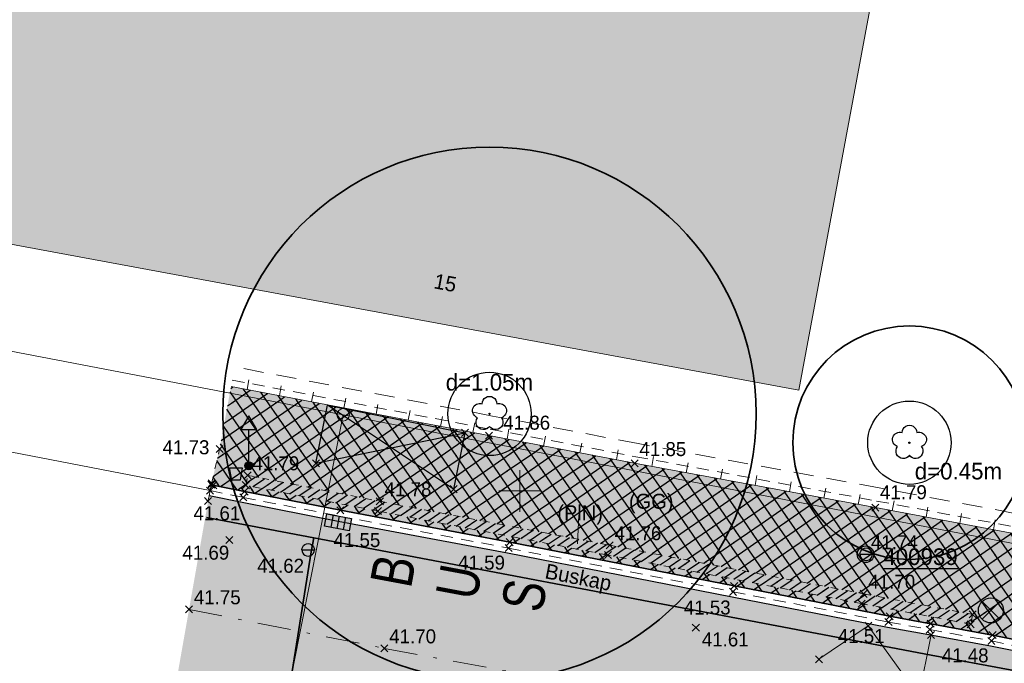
# Model space of a CAD drawing. Extents: x 353221 to 353633, y 5707812 to 5707954.
# Tile 5 of 35: x 353360 to 353390, y 5707895 to 5707914. Entities that reach past the tile are written whole.
import ezdxf

# ---------------------------------------------------------------- set-up
doc = ezdxf.new("R2010")
doc.units = 0
doc.header["$MEASUREMENT"] = 0
for name, pattern in [('LINE_LT_5', [1, 0.6, -0.4]), ('LINE_LT_6', [0.62, 0.37, -0.25]), ('LINE_LT_7', [0.45, 0.2, -0.25]), ('LINE_LT_8', [2.1, 1, -0.5, 0.1, -0.5])]:
    doc.linetypes.add(name, pattern=pattern)
for name, color, linetype in [('ALK', 7, 'Continuous'), ('Beschriftung-Punkte', 7, 'Continuous'), ('Bordstein', 7, 'Continuous'), ('Bäume', 7, 'Continuous'), ('Einbauten', 7, 'Continuous'), ('Fahrbahnmitte', 7, 'Continuous'), ('Fahrbahnmitte_Punkt', 7, 'Continuous'), ('Gebäude', 7, 'Continuous'), ('Hinweistext_Baum', 7, 'Continuous'), ('Hinweistext_Einbauten', 7, 'Continuous'), ('Hinweistext_Polygonpunktnummer', 7, 'Continuous'), ('Kanaldeckel', 7, 'Continuous'), ('Oberfläche', 7, 'Continuous'), ('Punkte_Einbauten', 7, 'Continuous'), ('Punkte_Fahrbahn', 7, 'Continuous'), ('Punkte_Geh- und Radweg', 7, 'Continuous'), ('Punkte_OK-Bordstein', 7, 'Continuous'), ('Punkte_UK-Bordstein', 7, 'Continuous'), ('Rinne', 7, 'Continuous'), ('Straßenabläufe', 7, 'Continuous'), ('Straßenmarkierung', 7, 'Continuous'), ('Topographie', 7, 'Continuous'), ('Verkehrszeichen', 7, 'Continuous'), ('Verm Rahmen P-2', 7, 'Continuous'), ('Vers-Wasser', 7, 'Continuous'), ('ZL_Linien', 7, 'Continuous'), ('ZZF_Asphalt', 7, 'Continuous'), ('ZZF_Betongroßpflaster', 7, 'Continuous'), ('ZZF_Betonplatten', 7, 'Continuous'), ('ZZL_Rinne_HK', 7, 'Continuous'), ('ZZL_Zuweisungslinie Flächen', 7, 'Continuous')]:
    doc.layers.add(name, color=color, linetype=linetype)
doc.styles.add('2', font='txt', dxfattribs={"width": 0.8, "height": 1})
doc.styles.add('2003', font='txt', dxfattribs={"height": 1})
doc.styles.add('2009', font='txt', dxfattribs={"height": 1})
doc.styles.add('2011', font='txt', dxfattribs={"height": 1})
doc.styles.add('2307', font='txt', dxfattribs={"height": 1})
doc.styles.add('2308', font='txt', dxfattribs={"height": 1})
doc.styles.add('59', font='txt', dxfattribs={"height": 1})

# ---------------------------------------------------------------- blocks, each defined once
blk = doc.blocks.new('2502')
at = {"color": 1, "lineweight": 18, "true_color": 0xff0000}
blk.add_line((0, -1.2), (0, 0), dxfattribs=at)
blk = doc.blocks.new('SymLine55')
at = {"xscale": 0.25, "yscale": 0.25}
for p, rotation in [((353366.82, 5707903.037), 169.2312286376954), ((353367.788, 5707902.853), 169.2312286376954), ((353368.755, 5707902.669), 169.2312286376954), ((353369.723, 5707902.485), 169.2312286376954), ((353370.69, 5707902.301), 169.2312286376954), ((353371.657, 5707902.117), 169.2312286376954), ((353372.625, 5707901.933), 169.2312286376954), ((353373.592, 5707901.749), 169.2312286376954), ((353374.622, 5707901.553), 169.2795684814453), ((353375.715, 5707901.346), 169.2795684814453), ((353376.808, 5707901.139), 169.2795684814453), ((353377.901, 5707900.932), 169.2795684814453), ((353378.964, 5707900.734), 169.5786712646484), ((353379.996, 5707900.544), 169.5786712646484), ((353381.029, 5707900.354), 169.5786712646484), ((353382.061, 5707900.164), 169.5786712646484), ((353383.093, 5707899.975), 169.5786712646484), ((353384.126, 5707899.785), 169.5786712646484), ((353385.158, 5707899.595), 169.5786712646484), ((353386.18, 5707899.405), 169.3912994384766), ((353387.191, 5707899.216), 169.3912994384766), ((353388.202, 5707899.026), 169.3912994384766), ((353389.213, 5707898.837), 169.3912994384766), ((353390.224, 5707898.648), 169.3912994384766)]:
    blk.add_blockref('2502', p, dxfattribs=dict(at, rotation=rotation))
blk = doc.blocks.new('90018')
at = {"true_color": 0x000000}
h = blk.add_hatch(color=18, dxfattribs=at)
edge = h.paths.add_edge_path(flags=0)
edge.add_arc((0, 0), 1.5, 0, 360)
at = {"color": 1, "lineweight": 25, "true_color": 0xff0000}
for p, q in [((-1.06066, -1.06066), (1.06066, 1.06066)), ((-1.06066, 1.06066), (1.06066, -1.06066))]:
    blk.add_line(p, q, dxfattribs=at)
blk.add_circle((0, 0), 1.5, dxfattribs=at)
blk = doc.blocks.new('609')
at = {"color": 7, "lineweight": 25, "true_color": 0xffffff}
for p, q in [((0, 0), (-0.53033, 0.53033)), ((-0.53033, -0.53033), (0.53033, 0.53033)), ((0, 0), (0.53033, -0.53033))]:
    blk.add_line(p, q, dxfattribs=at)
blk = doc.blocks.new('610')
at = {"color": 7, "lineweight": 25, "true_color": 0xffffff}
for p, q in [((0.53033, 0.53033), (-0.53033, -0.53033)), ((-0.53033, 0.53033), (0.53033, -0.53033))]:
    blk.add_line(p, q, dxfattribs=at)
blk = doc.blocks.new('90029')
at = {"true_color": 0x000000}
blk.add_hatch(color=18, dxfattribs=at).paths.add_polyline_path([(-0.75, 0.75), (0.75, 0.75), (0.500025, -0.75), (-0.500025, -0.75)])
at = {"color": 1, "lineweight": 25, "true_color": 0xff0000}
blk.add_lwpolyline([(-0.75, 0.75), (0.75, 0.75), (0.500025, -0.75), (-0.500025, -0.75), (-0.75, 0.75)], close=True, dxfattribs=at)
blk = doc.blocks.new('90024')
at = {"color": 3, "lineweight": 25, "true_color": 0x00ff00}
blk.add_lwpolyline([(-0.440994, 0.606651, -1.005342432), (0.440994, 0.606651, -0.999998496), (0.713109, -0.232323, -1.043504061), (0, -0.75, -1.043504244), (-0.713109, -0.232323, -0.999998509), (-0.440994, 0.606651)], format="xyb", close=True, dxfattribs=at)
blk.add_circle((0, 0), 0.039, dxfattribs=at)
blk = doc.blocks.new('90005')
at = {"true_color": 0x000000}
blk.add_hatch(color=18, dxfattribs=at).paths.add_polyline_path([(-1.500008, 0.000002), (1.500008, -0.000002), (1.500009, -1.500008), (-1.500008, -1.500009)])
at = {"color": 1, "lineweight": 25, "true_color": 0xff0000}
for p, q in [((-1.500008, 0.000002), (1.500008, -0.000002)), ((-1.500008, -1.500009), (-1.500008, 0.000002)), ((-0.750003, 0), (-0.750004, -1.500008)), ((0, 0), (-0.000002, -1.500008)), ((0.750003, 0), (0.750004, -1.500008)), ((1.500008, -0.000002), (1.500009, -1.500008)), ((1.500009, -1.500008), (-1.500008, -1.500009))]:
    blk.add_line(p, q, dxfattribs=at)
blk = doc.blocks.new('90006')
at = {"color": 161, "lineweight": 25, "true_color": 0x51a8ff}
blk.add_line((-0.374048, 0), (0.376046, 0), dxfattribs=at)
for points in [[(-0.374048, 0, -1.002939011), (0.376046, 0)], [(-0.374048, 0, 1.002392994), (0.376046, 0)]]:
    blk.add_lwpolyline(points, format="xyb", dxfattribs=at)
blk = doc.blocks.new('107')
at = {"true_color": 0x000000}
h = blk.add_hatch(color=18, dxfattribs=at)
edge = h.paths.add_edge_path(flags=0)
edge.add_arc((0, 0), 0.5, 0, 360)
at = {"color": 1, "lineweight": 25, "true_color": 0xff0000}
blk.add_circle((0, 0), 0.5, dxfattribs=at)
blk = doc.blocks.new('9501')
at = {"color": 1, "true_color": 0xff0000, "char_height": 2.5, "attachment_point": 1, "line_spacing_factor": 0.959981, "style": '2'}
for s, insert in [('B', (-0.892211, 5.49586)), ('U', (-0.892211, 1.49586)), ('S', (-0.892211, -2.50414))]:
    blk.add_mtext(s, dxfattribs=dict(at, insert=insert))
blk = doc.blocks.new('90012')
at = {"true_color": 0x000000}
blk.add_hatch(color=18, dxfattribs=at).paths.add_polyline_path([(0.962788, 4.332544), (-0.962788, 4.33254), (0, 6.000144)])
h = blk.add_hatch(color=18, dxfattribs=at)
edge = h.paths.add_edge_path(flags=0)
edge.add_arc((0, 0), 0.481396, 0, 360)
h = blk.add_hatch(color=18, dxfattribs=at)
edge = h.paths.add_edge_path(flags=0)
edge.add_arc((0, 0), 0.481396, 0, 360)
at = {"color": 7, "lineweight": 25, "true_color": 0xffffff}
for p, q in [((0, 6.000144), (-0.962788, 4.33254)), ((0, 6.000144), (-0.962788, 4.33254)), ((0.962788, 4.332544), (0, 6.000144)), ((0.962788, 4.332544), (0, 6.000144)), ((-0.962788, 4.33254), (0.962788, 4.332544)), ((-0.962788, 4.33254), (0.962788, 4.332544)), ((0, 0.481396), (0, 4.33254)), ((0, 0.481396), (0, 4.33254))]:
    blk.add_line(p, q, dxfattribs=at)
blk.add_circle((0, 0), 0.481396, dxfattribs=at)
blk.add_circle((0, 0), 0.481396, dxfattribs=at)

msp = doc.modelspace()

# ---------------------------------------------------------------- hatches: boundary and pattern name
at = {"layer": 'Gebäude', "true_color": 0xff0000}
h = msp.add_hatch(dxfattribs=at)
h.set_pattern_fill('STRATIS_AreaStyle315', color=1, style=0, pattern_type=2)
h.set_pattern_definition([(-145.4852, (353342.931, 5707943.132), (-0.128681, -0.6952994), [0, 0, 1])])
h.paths.add_polyline_path([(353389.461, 5707935.625), (353349.088, 5707943.132), (353342.931, 5707910.511), (353383.38, 5707903.025)])
at = {"layer": 'ZZF_Asphalt', "true_color": 0xffff78}
msp.add_hatch(color=51, dxfattribs=at).paths.add_polyline_path([(353365.678, 5707899.852), (353364.545, 5707893.428), (353368.124, 5707892.723), (353372.496, 5707891.905), (353376.807, 5707891.081), (353380.381, 5707890.39), (353388.77, 5707888.803), (353392.359, 5707888.124), (353400.687, 5707886.503), (353409.467, 5707884.85), (353413.991, 5707883.98), (353417.789, 5707883.275), (353425.807, 5707881.704), (353429.681, 5707880.933), (353432.824, 5707880.348), (353434.386, 5707880.043), (353434.9, 5707882.885), (353435.533, 5707886.4), (353435.565, 5707886.557), (353433.096, 5707887.043), (353429.707, 5707887.668), (353428.706, 5707887.836), (353427.688, 5707888.029), (353427.627, 5707887.715), (353426.745, 5707887.888), (353424.939, 5707888.269), (353420.161, 5707889.159), (353416.765, 5707889.83), (353412.917, 5707890.57), (353411.863, 5707890.784), (353409.361, 5707891.266), (353405.921, 5707891.928), (353403.935, 5707892.296), (353400.528, 5707892.973), (353393.076, 5707894.393), (353390.093, 5707894.983), (353390.125, 5707895.14), (353389.123, 5707895.344), (353387.272, 5707895.684), (353386.035, 5707895.908), (353381.37, 5707896.817), (353374.635, 5707898.129), (353369.554, 5707899.086), (353366.675, 5707899.649)])
at = {"layer": 'ZZF_Betongroßpflaster', "true_color": 0xdcdcdc}
h = msp.add_hatch(color=254, dxfattribs=at)
h.paths.add_polyline_path([(353390.655, 5707898.161), (353390.73, 5707898.553), (353385.674, 5707899.5), (353378.448, 5707900.829), (353374.076, 5707901.657), (353366.337, 5707903.129), (353365.993, 5707901.26), (353365.754, 5707900.225), (353365.746, 5707900.185), (353366.741, 5707899.983), (353369.618, 5707899.42), (353374.699, 5707898.463), (353381.435, 5707897.151), (353386.098, 5707896.242), (353387.333, 5707896.018), (353389.187, 5707895.678), (353390.191, 5707895.473), (353390.383, 5707896.573)])
h.paths.add_polyline_path([(353388.589, 5707896.297), (353388.534, 5707896.002), (353385.262, 5707896.62), (353377.645, 5707898.077), (353370.745, 5707899.394), (353366.781, 5707900.171), (353366.838, 5707900.466), (353370.802, 5707899.688), (353377.701, 5707898.371), (353385.318, 5707896.914)])
at = {"layer": 'ZZF_Betongroßpflaster', "true_color": 0x00ff00}
h = msp.add_hatch(dxfattribs=at)
h.set_pattern_fill('STRATIS_AreaStyle_Complicate208', color=3, style=0, pattern_type=2)
h.set_pattern_definition([(-325.4213, (353365.74595, 5707903.1287), (0.095929, 0.521582), [0, 0, 1])])
h.paths.add_polyline_path([(353390.655, 5707898.161), (353390.73, 5707898.553), (353385.674, 5707899.5), (353378.448, 5707900.829), (353374.076, 5707901.657), (353366.337, 5707903.129), (353365.993, 5707901.26), (353365.754, 5707900.225), (353365.746, 5707900.185), (353366.741, 5707899.983), (353369.618, 5707899.42), (353374.699, 5707898.463), (353381.435, 5707897.151), (353386.098, 5707896.242), (353387.333, 5707896.018), (353389.187, 5707895.678), (353390.191, 5707895.473), (353390.383, 5707896.573)])
h.paths.add_polyline_path([(353388.589, 5707896.297), (353388.534, 5707896.002), (353385.262, 5707896.62), (353377.645, 5707898.077), (353370.745, 5707899.394), (353366.781, 5707900.171), (353366.838, 5707900.466), (353370.802, 5707899.688), (353377.701, 5707898.371), (353385.318, 5707896.914)])
h = msp.add_hatch(dxfattribs=at)
h.set_pattern_fill('STRATIS_AreaStyle_Complicate209', color=3, style=0, pattern_type=2)
h.set_pattern_definition([(-235.4213, (353365.74595, 5707903.1287), (-0.521582, 0.095929), [0, 0, 1])])
h.paths.add_polyline_path([(353390.655, 5707898.161), (353390.73, 5707898.553), (353385.674, 5707899.5), (353378.448, 5707900.829), (353374.076, 5707901.657), (353366.337, 5707903.129), (353365.993, 5707901.26), (353365.754, 5707900.225), (353365.746, 5707900.185), (353366.741, 5707899.983), (353369.618, 5707899.42), (353374.699, 5707898.463), (353381.435, 5707897.151), (353386.098, 5707896.242), (353387.333, 5707896.018), (353389.187, 5707895.678), (353390.191, 5707895.473), (353390.383, 5707896.573)])
h.paths.add_polyline_path([(353388.589, 5707896.297), (353388.534, 5707896.002), (353385.262, 5707896.62), (353377.645, 5707898.077), (353370.745, 5707899.394), (353366.781, 5707900.171), (353366.838, 5707900.466), (353370.802, 5707899.688), (353377.701, 5707898.371), (353385.318, 5707896.914)])
at = {"layer": 'ZZF_Betonplatten', "true_color": 0x96c8ff}
msp.add_hatch(color=151, dxfattribs=at).paths.add_polyline_path([(353388.589, 5707896.297), (353388.534, 5707896.002), (353385.262, 5707896.62), (353377.645, 5707898.077), (353370.745, 5707899.394), (353366.781, 5707900.171), (353366.838, 5707900.466), (353370.802, 5707899.688), (353377.701, 5707898.371), (353385.318, 5707896.914)])
at = {"layer": 'ZZF_Betonplatten', "true_color": 0xff0000}
h = msp.add_hatch(dxfattribs=at)
h.set_pattern_fill('STRATIS_AreaStyle_Complicate109', color=1, style=0, pattern_type=2)
h.set_pattern_definition([(-325.8296, (353366.78063, 5707900.4657), (0.0531428, 0.2778054), [0, 0, 1])])
h.paths.add_polyline_path([(353388.589, 5707896.297), (353388.534, 5707896.002), (353385.262, 5707896.62), (353377.645, 5707898.077), (353370.745, 5707899.394), (353366.781, 5707900.171), (353366.838, 5707900.466), (353370.802, 5707899.688), (353377.701, 5707898.371), (353385.318, 5707896.914)])

# ---------------------------------------------------------------- linework, layer by layer
at = {"layer": 'ALK', "color": 1, "lineweight": 18, "true_color": 0xff0000}
for points in [[(353338.914, 5707954.084), (353331.532, 5707909.591), (353354.915, 5707905.115), (353369.702, 5707902.282), (353426.952, 5707891.299), (353491.369, 5707878.939), (353516.874, 5707873.934), (353521.891, 5707879.894), (353526.985, 5707885.943), (353532.535, 5707892.535), (353535.309, 5707895.83), (353540.449, 5707901.936), (353541.152, 5707902.771), (353536.668, 5707906.617), (353532.493, 5707910.19), (353532.272, 5707910.389), (353521.855, 5707919.321), (353535.83, 5707933.866), (353546.473, 5707944.95), (353550.63, 5707949.278), (353550.074, 5707949.754), (353554.297, 5707954.084)], [(353308.535, 5707898.408), (353309.056, 5707898.322), (353314.849, 5707897.363), (353314.857, 5707899.401), (353320.304, 5707898.524), (353330.364, 5707896.629), (353367.201, 5707889.688), (353369.702, 5707902.282), (353354.915, 5707905.115), (353331.532, 5707909.591), (353322.099, 5707911.394), (353315.319, 5707912.51), (353308.535, 5707913.633)]]:
    msp.add_lwpolyline(points, dxfattribs=at)
msp.add_lwpolyline([(353514.114, 5707871.159), (353516.874, 5707873.934), (353491.369, 5707878.939), (353426.952, 5707891.299), (353369.702, 5707902.282), (353367.201, 5707889.688), (353368.812, 5707889.344), (353370.97, 5707888.946), (353379.936, 5707887.294), (353449.799, 5707873.812), (353499.299, 5707864.265), (353500.536, 5707864.026), (353504.883, 5707863.188), (353505.949, 5707862.982), (353514.114, 5707871.159)], close=True, dxfattribs=at)
msp.add_lwpolyline([(353369.514, 5707902.282, 1), (353369.889, 5707902.282, 1), (353369.514, 5707902.282)], format="xyb", close=True, dxfattribs=at)
at = {"layer": 'Bordstein', "color": 1, "linetype": 'LINE_LT_6', "lineweight": 13, "true_color": 0xff0000}
msp.add_polyline3d([(353365.71, 5707900.009, 41.611), (353366.706, 5707899.806, 41.61), (353369.584, 5707899.243, 41.552), (353374.665, 5707898.286, 41.59), (353381.401, 5707896.974, 41.532), (353386.065, 5707896.065, 41.511), (353387.301, 5707895.841, 41.502), (353389.153, 5707895.501, 41.482), (353390.156, 5707895.297, 41.464), (353393.137, 5707894.707, 41.445), (353400.589, 5707893.287, 41.407), (353403.995, 5707892.61, 41.4), (353405.98, 5707892.242, 41.397), (353409.421, 5707891.58, 41.373), (353411.925, 5707891.098, 41.355), (353412.979, 5707890.884, 41.363), (353416.826, 5707890.144, 41.339), (353420.221, 5707889.473, 41.34), (353425.001, 5707888.583, 41.362), (353426.809, 5707888.202, 41.386), (353427.688, 5707888.029, 41.407)], dxfattribs=at)
at = {"layer": 'Bordstein', "color": 1, "lineweight": 35, "true_color": 0xff0000}
msp.add_polyline3d([(353365.746, 5707900.185, 41.716), (353366.741, 5707899.983, 41.777), (353369.618, 5707899.42, 41.763), (353374.699, 5707898.463, 41.755), (353381.435, 5707897.151, 41.706), (353386.098, 5707896.242, 41.675), (353387.333, 5707896.018, 41.679), (353389.187, 5707895.678, 41.664), (353390.191, 5707895.473, 41.572)], dxfattribs=at)
at = {"layer": 'Bäume', "color": 3, "lineweight": 35, "true_color": 0x00ff00}
for centre, radius in [((353374.093, 5707902.31), 8), ((353386.694, 5707901.446), 3.5)]:
    msp.add_circle(centre, radius, dxfattribs=at)
at = {"layer": 'Bäume', "color": 3, "lineweight": 25, "true_color": 0x00ff00}
for centre in [(353374.093, 5707902.31), (353386.694, 5707901.446)]:
    msp.add_circle(centre, 1.25, dxfattribs=at)
at = {"layer": 'Einbauten', "color": 7, "lineweight": 25, "true_color": 0xffffff}
for p, q in [((353373.015, 5707900.051, 41.807), (353369.235, 5707902.571, 41.867)), ((353368.885, 5707900.83, 41.823), (353373.355, 5707901.742, 41.867))]:
    msp.add_line(p, q, dxfattribs=at)
msp.add_polyline3d([(353368.885, 5707900.83, 41.823), (353369.235, 5707902.571, 41.867), (353373.355, 5707901.742, 41.867), (353373.015, 5707900.051, 41.807)], dxfattribs=at)
at = {"layer": 'Fahrbahnmitte', "color": 1, "linetype": 'LINE_LT_8', "lineweight": 13, "true_color": 0xff0000}
msp.add_polyline3d([(353365.078, 5707896.448, 41.752), (353370.941, 5707895.277, 41.703), (353380.161, 5707893.558, 41.664), (353386.826, 5707892.235, 41.62), (353391.865, 5707891.267, 41.613), (353398.673, 5707889.865, 41.581), (353402.542, 5707889.09, 41.565), (353413.564, 5707887.048, 41.516), (353423.996, 5707885.016, 41.49), (353428.733, 5707884.1, 41.515), (353434.9, 5707882.885, 41.555), (353440.459, 5707881.816, 41.579), (353445.9, 5707880.854, 41.613), (353451.914, 5707879.653, 41.647), (353460.433, 5707878.002, 41.676), (353469.712, 5707876.168, 41.742), (353475.779, 5707875.05, 41.78), (353484.431, 5707873.534, 41.827), (353493.579, 5707871.589, 41.896), (353504.876, 5707869.488, 42.051), (353511.991, 5707868.249, 42.072), (353520.738, 5707866.669, 42.169), (353528.135, 5707865.445, 42.313)], dxfattribs=at)
at = {"layer": 'Gebäude', "color": 1, "lineweight": 18, "true_color": 0xff0000}
msp.add_lwpolyline([(353389.461, 5707935.625), (353349.088, 5707943.132), (353342.931, 5707910.511), (353383.38, 5707903.025), (353389.461, 5707935.625)], close=True, dxfattribs=at)
at = {"layer": 'Rinne', "color": 1, "lineweight": 25, "true_color": 0xff0000}
msp.add_polyline3d([(353390.125, 5707895.14, 41.464), (353389.123, 5707895.344, 41.482), (353387.272, 5707895.684, 41.502), (353386.035, 5707895.908, 41.511), (353381.37, 5707896.817, 41.532), (353374.635, 5707898.129, 41.59), (353369.554, 5707899.086, 41.552), (353366.675, 5707899.649, 41.61), (353365.678, 5707899.852, 41.611)], dxfattribs=at)
at = {"layer": 'Straßenmarkierung', "color": 7, "lineweight": 13, "true_color": 0xffffff}
msp.add_polyline3d([(353383.977, 5707894.951, 41.607), (353385.46, 5707895.955, 41.53), (353386.978, 5707893.847, 41.607), (353387.344, 5707895.68, 41.513)], dxfattribs=at)
at = {"layer": 'Topographie', "color": 1, "linetype": 'LINE_LT_7', "lineweight": 13, "true_color": 0xff0000}
for p, q in [((353365.754, 5707900.225, 41.716), (353365.993, 5707901.26, 41.735)), ((353365.746, 5707900.185, 41.716), (353365.754, 5707900.225, 41.716)), ((353365.71, 5707900.009, 41.611), (353365.746, 5707900.185, 41.716))]:
    msp.add_line(p, q, dxfattribs=at)
at = {"layer": 'Topographie', "color": 1, "linetype": 'LINE_LT_5', "lineweight": 13, "true_color": 0xff0000}
msp.add_polyline3d([(353390.84, 5707899.143, 41.61), (353385.783, 5707900.09, 0), (353378.558, 5707901.419, 0), (353374.188, 5707902.246, 0), (353366.449, 5707903.718, 0)], dxfattribs=at)
at = {"layer": 'Topographie', "color": 1, "linetype": 'LINE_LT_6', "lineweight": 18, "true_color": 0xff0000}
msp.add_polyline3d([(353366.374, 5707903.325, 0), (353374.113, 5707901.853, 41.862), (353378.485, 5707901.026, 41.852), (353385.71, 5707899.697, 41.789), (353390.571, 5707898.786, 41.61), (353391.144, 5707901.795, 41.609)], dxfattribs=at)
at = {"layer": 'Topographie', "color": 1, "lineweight": 18, "true_color": 0xff0000}
msp.add_polyline3d([(353390.73, 5707898.553, 41.61), (353385.674, 5707899.5, 41.789), (353378.448, 5707900.829, 41.852), (353374.076, 5707901.657, 41.862), (353366.337, 5707903.129, 0)], dxfattribs=at)
at = {"layer": 'Topographie', "color": 1, "linetype": 'LINE_LT_7', "lineweight": 13, "true_color": 0xff0000}
msp.add_polyline3d([(353388.589, 5707896.297, 41.682), (353388.534, 5707896.002, 41.672), (353385.262, 5707896.62, 41.698), (353377.645, 5707898.077, 41.751), (353370.745, 5707899.394, 41.773), (353366.781, 5707900.171, 41.792), (353366.838, 5707900.466, 41.793), (353370.802, 5707899.688, 41.783), (353377.701, 5707898.371, 41.755), (353385.318, 5707896.914, 41.705), (353388.589, 5707896.297, 41.682)], close=True, dxfattribs=at)
at = {"layer": 'Verm Rahmen P-2', "color": 1, "lineweight": 13, "true_color": 0xff0000}
for p, q in [((353375, 5707899.375), (353375, 5707900.625)), ((353374.375, 5707900), (353375.625, 5707900))]:
    msp.add_line(p, q, dxfattribs=at)
at = {"layer": 'Vers-Wasser', "color": 5, "lineweight": 35, "true_color": 0x0000ff}
for points in [[(353365.602, 5707899.202), (353368.821, 5707898.59), (353387.349, 5707895.07), (353399.197, 5707892.877), (353429.503, 5707886.845), (353430.043, 5707886.74), (353430.73, 5707886.605), (353456.127, 5707881.523), (353473.81, 5707878.158), (353484.052, 5707876.283), (353486.133, 5707875.986), (353493.297, 5707874.643), (353495.799, 5707874.086), (353497.969, 5707873.722), (353503.675, 5707872.681)], [(353368.366, 5707883.33), (353369.19, 5707889.396), (353367.827, 5707892.448), (353368.743, 5707898.177), (353368.821, 5707898.59)]]:
    msp.add_lwpolyline(points, dxfattribs=at)
at = {"layer": 'ZL_Linien', "color": 254, "lineweight": 13, "true_color": 0xdcdcdc}
msp.add_polyline3d([(353336.48, 5707954.084, 0), (353329.956, 5707913.564, 0), (353329.825, 5707912.603, 0), (353329.762, 5707911.791, 0), (353329.746, 5707911.167, 0), (353329.785, 5707910.593, 0), (353329.903, 5707909.901, 0), (353330.033, 5707909.3, 0), (353330.177, 5707908.804, 0), (353330.428, 5707908.2, 0), (353330.787, 5707907.658, 0), (353331.143, 5707907.25, 0), (353331.626, 5707906.898, 0), (353332.09, 5707906.661, 0), (353332.592, 5707906.454, 0), (353333.157, 5707906.304, 0), (353365.71, 5707900.009, 41.611)], dxfattribs=at)
at = {"layer": 'ZZL_Rinne_HK', "color": 1, "lineweight": 13, "true_color": 0xff0000}
for p, q in [((353365.678, 5707899.852, 41.611), (353365.71, 5707900.009, 41.611)), ((353365.646, 5707899.695, 41.615), (353365.678, 5707899.852, 41.611))]:
    msp.add_line(p, q, dxfattribs=at)
at = {"layer": 'ZZL_Zuweisungslinie Flächen', "color": 7, "lineweight": 13, "true_color": 0xffffff}
msp.add_line((353376.775, 5707899.268), (353376.732, 5707898.411), dxfattribs=at)

# ---------------------------------------------------------------- block references
at = {"layer": 'ALK', "xscale": 0.5, "yscale": 0.5, "zscale": 0.5}
msp.add_blockref('107', (353385.38, 5707898.1), dxfattribs=at)
at = {"layer": 'Bäume', "xscale": 0.5, "yscale": 0.5, "zscale": 0.5}
for p in [(353374.093, 5707902.31, 42.492), (353386.694, 5707901.446)]:
    msp.add_blockref('90024', p, dxfattribs=at)
at = {"layer": 'Einbauten', "xscale": 0.25, "yscale": 0.25, "zscale": 0.25}
msp.add_blockref('90029', (353366.483, 5707900.508, 41.786), dxfattribs=at)
at = {"layer": 'Fahrbahnmitte_Punkt', "xscale": 0.2, "yscale": 0.2, "zscale": 0.2}
for p in [(353365.078, 5707896.448, 41.752), (353370.941, 5707895.277, 41.703)]:
    msp.add_blockref('610', p, dxfattribs=at)
at = {"layer": 'Kanaldeckel', "xscale": 0.25, "yscale": 0.25, "zscale": 0.25}
msp.add_blockref('90018', (353389.138, 5707896.415, 41.7), dxfattribs=at)
at = {"layer": 'Punkte_Einbauten', "xscale": 0.2, "yscale": 0.2, "zscale": 0.2}
for p in [(353373.355, 5707901.742, 41.867), (353368.885, 5707900.83, 41.823), (353373.015, 5707900.051, 41.807)]:
    msp.add_blockref('609', p, dxfattribs=at)
at = {"layer": 'Punkte_Fahrbahn', "xscale": 0.2, "yscale": 0.2, "zscale": 0.2}
for p in [(353365.646, 5707899.695, 41.615), (353366.289, 5707898.524, 41.686), (353385.46, 5707895.955, 41.53), (353380.285, 5707895.901, 41.611), (353387.344, 5707895.68, 41.513), (353383.977, 5707894.951, 41.607)]:
    msp.add_blockref('609', p, dxfattribs=at)
at = {"layer": 'Punkte_Geh- und Radweg', "xscale": 0.2, "yscale": 0.2, "zscale": 0.2}
for p in [(353374.076, 5707901.657, 41.862), (353365.993, 5707901.26, 41.735), (353378.448, 5707900.829, 41.852), (353366.838, 5707900.466, 41.793), (353366.781, 5707900.171, 41.792), (353370.802, 5707899.688, 41.783), (353385.674, 5707899.5, 41.789), (353370.745, 5707899.394, 41.773), (353377.701, 5707898.371, 41.755), (353377.645, 5707898.077, 41.751), (353385.318, 5707896.914, 41.705), (353385.262, 5707896.62, 41.698), (353388.589, 5707896.297, 41.682), (353388.534, 5707896.002, 41.672)]:
    msp.add_blockref('609', p, dxfattribs=at)
at = {"layer": 'Punkte_OK-Bordstein', "xscale": 0.2, "yscale": 0.2, "zscale": 0.2}
for p in [(353365.746, 5707900.185, 41.716), (353365.754, 5707900.225, 41.716), (353365.805, 5707900.173, 41.723), (353366.741, 5707899.983, 41.777), (353369.618, 5707899.42, 41.763), (353374.699, 5707898.463, 41.755), (353381.435, 5707897.151, 41.706), (353386.098, 5707896.242, 41.675), (353387.333, 5707896.018, 41.679), (353389.187, 5707895.678, 41.664)]:
    msp.add_blockref('609', p, dxfattribs=at)
at = {"layer": 'Punkte_UK-Bordstein', "xscale": 0.2, "yscale": 0.2, "zscale": 0.2}
for p in [(353365.71, 5707900.009, 41.611), (353366.706, 5707899.806, 41.61), (353374.665, 5707898.286, 41.59), (353381.401, 5707896.974, 41.532), (353386.065, 5707896.065, 41.511), (353387.301, 5707895.841, 41.502), (353389.153, 5707895.501, 41.482)]:
    msp.add_blockref('609', p, dxfattribs=at)
at = {"layer": 'Straßenabläufe', "xscale": 0.25, "yscale": 0.25, "zscale": 0.25, "rotation": 349.1324194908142}
msp.add_blockref('90005', (353369.584, 5707899.243, 41.552), dxfattribs=at)
at = {"layer": 'Straßenmarkierung', "xscale": 0.5, "yscale": 0.5, "zscale": 0.5, "rotation": 79.38528442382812}
msp.add_blockref('9501', (353373.287, 5707897.213, 41.648), dxfattribs=at)
at = {"layer": 'Topographie'}
msp.add_blockref('SymLine55', (0, 0), dxfattribs=at)
at = {"layer": 'Verkehrszeichen', "xscale": 0.25, "yscale": 0.25, "zscale": 0.25}
msp.add_blockref('90012', (353366.875, 5707900.754, 41.774), dxfattribs=at)
at = {"layer": 'Vers-Wasser', "xscale": 0.5, "yscale": 0.5, "zscale": 0.5}
for p in [(353368.649, 5707898.231, 41.624), (353385.395, 5707898.1, 41.745)]:
    msp.add_blockref('90006', p, dxfattribs=at)

# ---------------------------------------------------------------- texts
at = {"layer": 'Beschriftung-Punkte', "color": 7, "true_color": 0xffffff, "char_height": 0.42, "attachment_point": 1, "line_spacing_factor": 0.959981, "style": '59'}
for s, insert in [('41.86', (353374.507, 5707902.256)), ('41.73', (353364.283, 5707901.518)), ('41.85', (353378.591, 5707901.464)), ('41.79', (353366.981, 5707901.037)), ('41.78', (353370.945, 5707900.259)), ('41.79', (353385.81, 5707900.171)), ('41.61', (353365.209, 5707899.539)), ('41.55', (353369.412, 5707898.735)), ('41.76', (353377.844, 5707898.942)), ('41.74', (353385.538, 5707898.671)), ('41.69', (353364.878, 5707898.357)), ('41.62', (353367.123, 5707897.964)), ('41.59', (353373.152, 5707898.06)), ('41.70', (353385.461, 5707897.485)), ('41.75', (353365.221, 5707897.019)), ('41.53', (353379.924, 5707896.713)), ('41.70', (353371.084, 5707895.848)), ('41.51', (353384.544, 5707895.857)), ('41.61', (353380.464, 5707895.756)), ('41.48', (353387.663, 5707895.277))]:
    msp.add_mtext(s, dxfattribs=dict(at, insert=insert))
at = {"layer": 'Gebäude', "color": 7, "true_color": 0xffffff, "insert": (353372.766, 5707906.237), "char_height": 0.45, "attachment_point": 5, "rotation": 349.5147, "line_spacing_factor": 0.959981, "style": '2003'}
msp.add_mtext('15', dxfattribs=at)
at = {"layer": 'Hinweistext_Baum', "color": 7, "true_color": 0xffffff, "char_height": 0.5, "attachment_point": 5, "line_spacing_factor": 0.959981, "style": '2307'}
for s, insert in [('d=1.05m', (353374.09, 5707903.255)), ('d=0.45m', (353388.163, 5707900.59))]:
    msp.add_mtext(s, dxfattribs=dict(at, insert=insert))
at = {"layer": 'Hinweistext_Einbauten', "color": 7, "true_color": 0xffffff, "insert": (353376.746, 5707897.346), "char_height": 0.45, "attachment_point": 5, "rotation": 348.9782, "line_spacing_factor": 0.899982, "style": '2308'}
msp.add_mtext('Buskap', dxfattribs=at)
at = {"layer": 'Hinweistext_Polygonpunktnummer', "color": 7, "true_color": 0xffffff, "insert": (353387.027, 5707898.023), "char_height": 0.5, "attachment_point": 5, "line_spacing_factor": 0.959981, "style": '2011'}
msp.add_mtext('\\L400939\\l', dxfattribs=at)
at = {"layer": 'Oberfläche', "color": 7, "true_color": 0xffffff, "char_height": 0.45, "attachment_point": 5, "line_spacing_factor": 0.959981, "style": '2009'}
for s, insert in [('(GG)', (353378.946, 5707899.621)), ('(PlN)', (353376.813, 5707899.277))]:
    msp.add_mtext(s, dxfattribs=dict(at, insert=insert))

doc.saveas('drawing.dxf')
